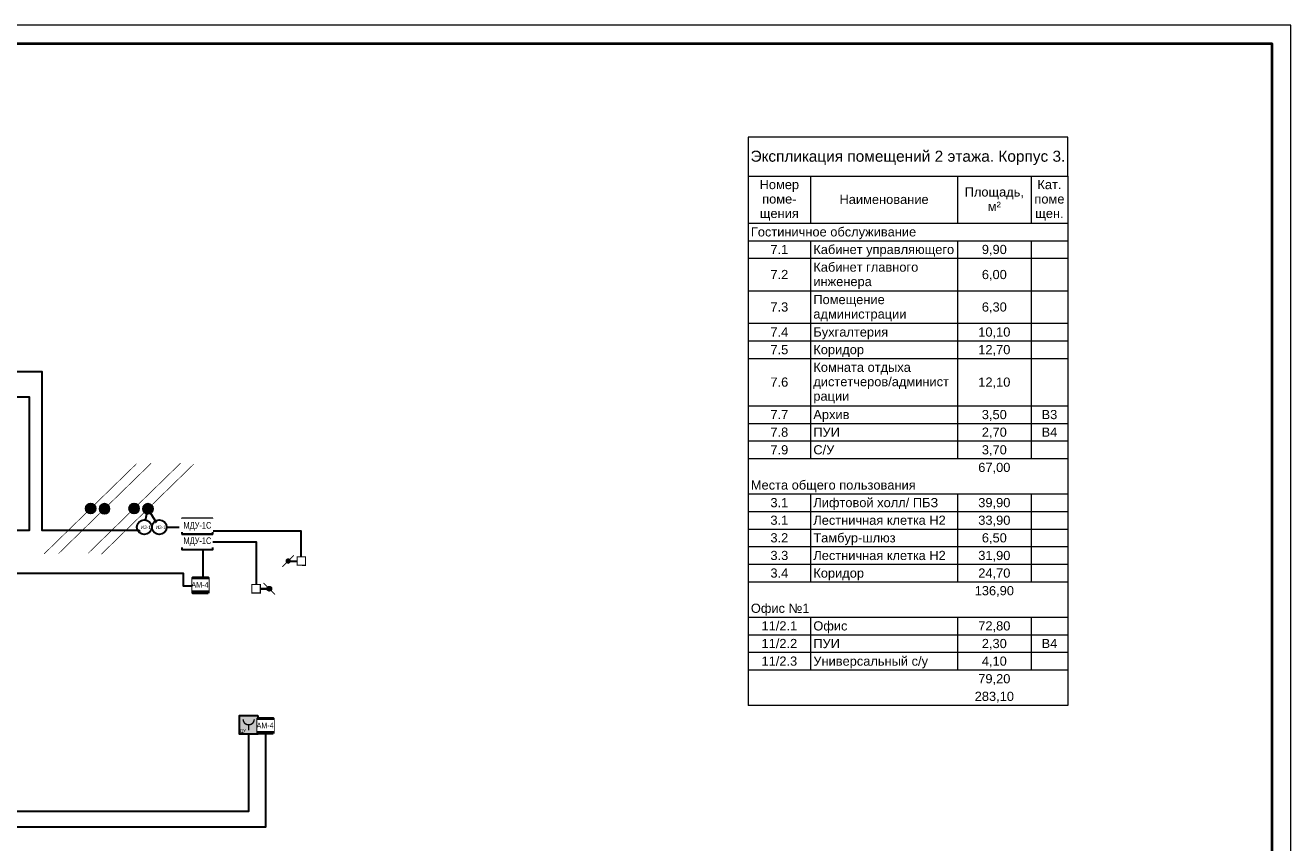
# Model space of a CAD drawing. Header units: millimetres. Extents: x -195178 to 1761886, y 140622 to 301105.
# Tile 14 of 131: x -46381 to -11948, y 244065 to 266305. Entities that reach past the tile are written whole.
import ezdxf
from ezdxf.enums import TextEntityAlignment as Align

# ---------------------------------------------------------------- set-up
doc = ezdxf.new("R2010")
doc.units = ezdxf.units.MM
doc.set_wipeout_variables(frame=1)
for name, color, linetype, lineweight in [('_АПС_Оборудование', 1, 'Continuous', 30), ('A-010-M_LINE-T', 7, 'Continuous', 18), ('RC-Извещатели_пожарные', 1, 'Continuous', 30), ('Z-000-P_SCHED', 7, 'Continuous', 20), ('Воздуховоды', 7, 'Continuous', 18), ('Рамка', 7, 'Continuous', 18), ('СС-011-ПОЖ-СИГНАЛИЗАЦИЯ', 1, 'Continuous', 30), ('УГО АПС и АПЗ$0$_АПС_Оборудование', 1, 'Continuous', 30), ('УГО АПС и АПЗ$0$СС-011-ПОЖ-СИГНАЛИЗАЦИЯ', 1, 'Continuous', 30)]:
    doc.layers.add(name, color=color, linetype=linetype, lineweight=lineweight)
for name, color, linetype in [('EI_HATCH_GALV', 7, 'Continuous'), ('АПС', 5, 'Continuous'), ('АПС_Оборудование', 1, 'Continuous'), ('формат', 250, 'Continuous')]:
    doc.layers.add(name, color=color, linetype=linetype)
doc.styles.add('Arial', font='arial.ttf', dxfattribs={"width": 0.9, "height": 700})
doc.styles.add('Arial Narrow', font='ARIALN.TTF', dxfattribs={"width": 0.9, "height": 600})
doc.styles.add('Arial_4', font='arial.ttf', dxfattribs={"height": 3})
doc.styles.add('Arial_5', font='arial.ttf', dxfattribs={"height": 2.5})
doc.styles.add('CP.Text', font='arial.ttf')

# ---------------------------------------------------------------- blocks, each defined once
blk = doc.blocks.new('*U29')
at = {"color": 0, "lineweight": 0}
blk.add_lwpolyline([(-594, 0), (0, 0), (0, 420), (-594, 420)], close=True, dxfattribs=at)
at = {"lineweight": 40}
blk.add_lwpolyline([(-574, 5), (-5, 5), (-5, 415), (-574, 415)], close=True, dxfattribs=at)
at = {"style": 'Arial', "width": 0.9, "flags": 8}
blk.add_attdef('FORMAT', (-36.87, 1.26), '', height=2.8, dxfattribs=at)
blk = doc.blocks.new('УДП')
at = {"color": 30}
blk.add_wipeout([(324223, -148669), (324222, -149169), (323722, -149169), (323723, -148669)], dxfattribs=at).dxf.layer = 'RC-Извещатели_пожарные'
blk.add_wipeout([(323722, -149169), (323723, -148669), (324223, -148669), (324222, -149169)], dxfattribs=at).dxf.layer = 'RC-Извещатели_пожарные'
at = {"layer": 'EI_HATCH_GALV', "lineweight": 30, "true_color": 0xffffff}
h = blk.add_hatch(color=7, dxfattribs=at)
h.dxf.hatch_style = 1
h.paths.add_polyline_path([(324223, -148669), (324222, -149169), (323722, -149169), (323723, -148669)])
at = {"layer": 'RC-Извещатели_пожарные', "color": 30, "ltscale": 30}
blk.add_lwpolyline([(324223, -148669), (324222, -149169), (323722, -149169), (323723, -148669)], close=True, dxfattribs=at)
at = {"layer": 'RC-Извещатели_пожарные', "color": 30, "ltscale": 30, "const_width": 37.5}
blk.add_lwpolyline([(323823, -148769, 1), (324123, -148769, 1)], format="xyb", dxfattribs=at)
blk.add_lwpolyline([(323972, -148919), (323972, -149069)], dxfattribs=at)
at = {"color": 30, "lineweight": 30, "style": 'Arial Narrow', "width": 0.9}
blk.add_text('ДУ', height=100, dxfattribs=at).set_placement((323814, -149078), align=Align.MIDDLE_CENTER)
blk = doc.blocks.new('ам-4')
blk.add_wipeout([(-197, 213), (223, 213), (223, -207), (-197, -207)]).dxf.layer = 'АПС_Оборудование'
at = {"layer": 'EI_HATCH_GALV', "lineweight": 30, "true_color": 0xffffff}
h = blk.add_hatch(color=7, dxfattribs=at)
h.dxf.hatch_style = 1
h.paths.add_polyline_path([(223, -207), (-197, -207), (-197, 213), (223, 213)])
at = {"layer": '_АПС_Оборудование', "lineweight": 40, "ltscale": 100}
blk.add_lwpolyline([(223, -207), (-197, -207), (-197, 213), (223, 213)], close=True, dxfattribs=at)
at = {"layer": '_АПС_Оборудование', "ltscale": 100, "insert": (15, 13), "char_height": 150.98, "attachment_point": 5, "style": 'Arial Narrow', "bg_fill": 2}
blk.add_mtext_dynamic_manual_height_columns('\\pxi-0.17961;АМ-4', width=300, gutter_width=144375, heights=[0], dxfattribs=at)
blk = doc.blocks.new('пд_выт')
at = {"layer": 'Воздуховоды', "true_color": 0xcd6928}
h = blk.add_hatch(color=32, dxfattribs=at)
h.dxf.hatch_style = 1
h.paths.add_polyline_path([(468770, -40558, 1), (468659, -40558, 1)])
at = {"layer": 'Воздуховоды', "color": 32, "lineweight": 30, "true_color": 0xcd6928}
blk.add_line((468645, -40558), (468472, -40558), dxfattribs=at)
at = {"layer": 'Воздуховоды', "color": 32, "true_color": 0xcd6928, "const_width": 29.5}
blk.add_lwpolyline([(468242, -40674), (468472, -40673), (468472, -40443), (468241, -40443)], close=True, dxfattribs=at)
for points in [[(468558, -40401), (468675, -40519)], [(468754, -40597), (468871, -40714)]]:
    blk.add_lwpolyline(points, dxfattribs=at)
at = {"layer": 'Воздуховоды', "color": 32, "true_color": 0xcd6928}
blk.add_circle((468715, -40558), 55.4, dxfattribs=at)
blk = doc.blocks.new('озк_выт')
at = {"layer": 'УГО АПС и АПЗ$0$_АПС_Оборудование', "ltscale": 200}
h = blk.add_hatch(color=5, dxfattribs=at)
h.dxf.hatch_style = 1
h.paths.add_polyline_path([(468756, -41333, 1), (468645, -41333, 1)])
at = {"color": 5, "const_width": 29.5}
blk.add_lwpolyline([(468544, -41177), (468661, -41294)], dxfattribs=at)
at = {"layer": 'УГО АПС и АПЗ$0$_АПС_Оборудование', "color": 5, "lineweight": 35, "ltscale": 200}
blk.add_line((468631, -41333), (468458, -41334), dxfattribs=at)
at = {"layer": 'УГО АПС и АПЗ$0$_АПС_Оборудование', "color": 5, "const_width": 29.5}
blk.add_lwpolyline([(468227, -41449), (468458, -41449), (468458, -41218), (468227, -41218)], close=True, dxfattribs=at)
blk.add_lwpolyline([(468740, -41373), (468857, -41490)], dxfattribs=at)
at = {"layer": 'УГО АПС и АПЗ$0$_АПС_Оборудование', "color": 5}
blk.add_circle((468700, -41333), 55.4, dxfattribs=at)
blk = doc.blocks.new('_МДУ')
at = {"color": 1}
blk.add_wipeout([(-350, 175), (350, 175), (350, -175), (-350, -175)], dxfattribs=at)
at = {"layer": 'АПС', "color": 1, "lineweight": 30, "ltscale": 200}
blk.add_lwpolyline([(350, 175), (-350, 175), (-350, -175), (350, -175)], close=True, dxfattribs=at)
at = {"layer": 'АПС', "color": 0, "lineweight": 30, "ltscale": 200, "insert": (3, 0), "char_height": 150, "width": 668.29, "attachment_point": 5, "style": 'Arial Narrow', "bg_fill": 2}
blk.add_mtext('МДУ-1C', dxfattribs=at)
blk = doc.blocks.new('*U83')
h = blk.add_hatch(color=256)
edge = h.paths.add_edge_path()
edge.add_arc((0, 0), 38.7, 0, 360)
for points in [[(347.6, 347.6, 0, 50, 0), (206.2, 206.2, 5, 5, 0), (0, 0, 5, 5, 0)], [(0, 0, 0, 50, 0), (-141.4, -141.4, 5, 5, 0), (-347.6, -347.6, 5, 5, 0)]]:
    blk.add_lwpolyline(points, format="xyseb")
blk.add_circle((0, 0), 38.7)
blk = doc.blocks.new('*U80')
h = blk.add_hatch(color=256)
edge = h.paths.add_edge_path()
edge.add_arc((0, 0), 38.7, 0, 360)
for points in [[(0, 0, 0, 50, 0), (141.4, 141.4, 5, 5, 0), (347.6, 347.6, 5, 5, 0)], [(-347.6, -347.6, 0, 50, 0), (-206.2, -206.2, 5, 5, 0), (0, 0, 5, 5, 0)]]:
    blk.add_lwpolyline(points, format="xyseb")
blk.add_circle((0, 0), 38.7)
blk = doc.blocks.new('ИЗ-1')
blk.add_wipeout([(469979, -66893), (470179, -67093), (470379, -66893), (470179, -66693)])
blk.add_circle((470179, -66893), 200)
at = {"layer": 'УГО АПС и АПЗ$0$СС-011-ПОЖ-СИГНАЛИЗАЦИЯ', "color": 1, "style": 'CP.Text', "width": 0.8}
blk.add_text('ИЗ-1', height=90, dxfattribs=at).set_placement((470079, -66939))

msp = doc.modelspace()

# ---------------------------------------------------------------- linework, layer by layer
at = {"layer": 'A-010-M_LINE-T'}
for p, q in [((-26713, 263261), (-26713, 262203)), ((-18013, 263261), (-26713, 263261)), ((-18013, 262203), (-18013, 263261)), ((-26713, 262203), (-26713, 247798)), ((-26713, 262203), (-18013, 262203)), ((-25013, 262203), (-25013, 260915)), ((-21013, 262203), (-21013, 260915)), ((-19013, 262203), (-19013, 260915)), ((-18013, 262203), (-18013, 247798)), ((-25013, 260915), (-26713, 260915)), ((-21013, 260915), (-25013, 260915)), ((-19013, 260915), (-21013, 260915)), ((-18013, 260915), (-19013, 260915)), ((-25013, 260436), (-26713, 260436)), ((-21013, 260436), (-25013, 260436)), ((-25013, 260436), (-25013, 259957)), ((-19013, 260436), (-21013, 260436)), ((-21013, 260436), (-21013, 259957)), ((-18013, 260436), (-19013, 260436)), ((-19013, 260436), (-19013, 259957)), ((-25013, 259957), (-26713, 259957)), ((-21013, 259957), (-25013, 259957)), ((-25013, 259957), (-25013, 259073)), ((-19013, 259957), (-21013, 259957)), ((-21013, 259957), (-21013, 259073)), ((-18013, 259957), (-19013, 259957)), ((-19013, 259957), (-19013, 259073)), ((-25013, 259073), (-26713, 259073)), ((-21013, 259073), (-25013, 259073)), ((-25013, 259073), (-25013, 258190)), ((-19013, 259073), (-21013, 259073)), ((-21013, 259073), (-21013, 258190)), ((-18013, 259073), (-19013, 259073)), ((-19013, 259073), (-19013, 258190)), ((-25013, 258190), (-26713, 258190)), ((-21013, 258190), (-25013, 258190)), ((-25013, 258190), (-25013, 257711)), ((-19013, 258190), (-21013, 258190)), ((-21013, 258190), (-21013, 257711)), ((-18013, 258190), (-19013, 258190)), ((-19013, 258190), (-19013, 257711)), ((-25013, 257711), (-26713, 257711)), ((-21013, 257711), (-25013, 257711)), ((-25013, 257711), (-25013, 257232)), ((-19013, 257711), (-21013, 257711)), ((-21013, 257711), (-21013, 257232)), ((-18013, 257711), (-19013, 257711)), ((-19013, 257711), (-19013, 257232)), ((-25013, 257232), (-26713, 257232)), ((-21013, 257232), (-25013, 257232)), ((-25013, 257232), (-25013, 255944)), ((-19013, 257232), (-21013, 257232)), ((-21013, 257232), (-21013, 255944)), ((-18013, 257232), (-19013, 257232)), ((-19013, 257232), (-19013, 255944)), ((-25013, 255944), (-26713, 255944)), ((-21013, 255944), (-25013, 255944)), ((-25013, 255944), (-25013, 255465)), ((-19013, 255944), (-21013, 255944)), ((-21013, 255944), (-21013, 255465)), ((-18013, 255944), (-19013, 255944)), ((-19013, 255944), (-19013, 255465)), ((-25013, 255465), (-26713, 255465)), ((-21013, 255465), (-25013, 255465)), ((-25013, 255465), (-25013, 254986)), ((-19013, 255465), (-21013, 255465)), ((-21013, 255465), (-21013, 254986)), ((-18013, 255465), (-19013, 255465)), ((-19013, 255465), (-19013, 254986)), ((-25013, 254986), (-26713, 254986)), ((-21013, 254986), (-25013, 254986)), ((-25013, 254986), (-25013, 254507)), ((-19013, 254986), (-21013, 254986)), ((-21013, 254986), (-21013, 254507)), ((-18013, 254986), (-19013, 254986)), ((-19013, 254986), (-19013, 254507)), ((-25013, 254507), (-26713, 254507)), ((-21013, 254507), (-25013, 254507)), ((-19013, 254507), (-21013, 254507)), ((-18013, 254507), (-19013, 254507)), ((-25013, 253548), (-26713, 253548)), ((-21013, 253548), (-25013, 253548)), ((-25013, 253548), (-25013, 253069)), ((-19013, 253548), (-21013, 253548)), ((-21013, 253548), (-21013, 253069)), ((-18013, 253548), (-19013, 253548)), ((-19013, 253548), (-19013, 253069)), ((-25013, 253069), (-26713, 253069)), ((-21013, 253069), (-25013, 253069)), ((-25013, 253069), (-25013, 252590)), ((-19013, 253069), (-21013, 253069)), ((-21013, 253069), (-21013, 252590)), ((-18013, 253069), (-19013, 253069)), ((-19013, 253069), (-19013, 252590)), ((-25013, 252590), (-26713, 252590)), ((-21013, 252590), (-25013, 252590)), ((-25013, 252590), (-25013, 252111)), ((-19013, 252590), (-21013, 252590)), ((-21013, 252590), (-21013, 252111)), ((-18013, 252590), (-19013, 252590)), ((-19013, 252590), (-19013, 252111)), ((-25013, 252111), (-26713, 252111)), ((-21013, 252111), (-25013, 252111)), ((-25013, 252111), (-25013, 251632)), ((-19013, 252111), (-21013, 252111)), ((-21013, 252111), (-21013, 251632)), ((-18013, 252111), (-19013, 252111)), ((-19013, 252111), (-19013, 251632)), ((-25013, 251632), (-26713, 251632)), ((-21013, 251632), (-25013, 251632)), ((-25013, 251632), (-25013, 251152)), ((-19013, 251632), (-21013, 251632)), ((-21013, 251632), (-21013, 251152)), ((-18013, 251632), (-19013, 251632)), ((-19013, 251632), (-19013, 251152)), ((-25013, 251152), (-26713, 251152)), ((-21013, 251152), (-25013, 251152)), ((-19013, 251152), (-21013, 251152)), ((-18013, 251152), (-19013, 251152)), ((-25013, 250194), (-26713, 250194)), ((-21013, 250194), (-25013, 250194)), ((-25013, 250194), (-25013, 249715)), ((-19013, 250194), (-21013, 250194)), ((-21013, 250194), (-21013, 249715)), ((-18013, 250194), (-19013, 250194)), ((-19013, 250194), (-19013, 249715)), ((-25013, 249715), (-26713, 249715)), ((-21013, 249715), (-25013, 249715)), ((-25013, 249715), (-25013, 249236)), ((-19013, 249715), (-21013, 249715)), ((-21013, 249715), (-21013, 249236)), ((-18013, 249715), (-19013, 249715)), ((-19013, 249715), (-19013, 249236)), ((-25013, 249236), (-26713, 249236)), ((-21013, 249236), (-25013, 249236)), ((-25013, 249236), (-25013, 248756)), ((-19013, 249236), (-21013, 249236)), ((-21013, 249236), (-21013, 248756)), ((-18013, 249236), (-19013, 249236)), ((-19013, 249236), (-19013, 248756)), ((-25013, 248756), (-26713, 248756)), ((-21013, 248756), (-25013, 248756)), ((-19013, 248756), (-21013, 248756)), ((-18013, 248756), (-19013, 248756)), ((-18013, 247798), (-26713, 247798))]:
    msp.add_line(p, q, dxfattribs=at)
at = {"layer": 'Рамка'}
msp.add_lwpolyline([(-69348, 224805), (-12448, 224805), (-12448, 265805), (-69348, 265805)], close=True, dxfattribs=at)
at = {"layer": 'СС-011-ПОЖ-СИГНАЛИЗАЦИЯ', "color": 1, "lineweight": 30}
for points in [[(-48197, 256881), (-45928, 256881), (-45928, 252572), (-43168, 252572), (-43044, 253150)], [(-55018, 252572), (-46268, 252572), (-46268, 256184), (-48926, 256184)], [(-43044, 253150), (-42738, 252650), (-41553, 252650), (-41553, 251046), (-42075, 251046), (-42075, 251387), (-49924, 251387)], [(-52603, 244921), (-40299, 244921), (-40299, 247220), (-39845, 247220), (-39845, 244483), (-53771, 244483)]]:
    msp.add_lwpolyline(points, dxfattribs=at)

# ---------------------------------------------------------------- block references
at = {"xscale": 3.600000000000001, "yscale": 3.600000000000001, "zscale": 3.600000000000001, "rotation": 359.2880171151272}
for name, p in [('*U83', (-44603, 253158)), ('*U80', (-44227, 253150))]:
    msp.add_blockref(name, p, dxfattribs=at)
at = {"layer": 'СС-011-ПОЖ-СИГНАЛИЗАЦИЯ', "lineweight": 30, "xscale": -1}
msp.add_blockref('пд_выт', (429486, 292286), dxfattribs=at)
at = {"layer": 'СС-011-ПОЖ-СИГНАЛИЗАЦИЯ', "lineweight": 30}
msp.add_blockref('озк_выт', (-508444, 292308), dxfattribs=at)
at = {"layer": 'формат', "xscale": 100, "yscale": 100, "zscale": 100}
msp.add_blockref('*U29', (-11948, 224305), dxfattribs=at)

# ---------------------------------------------------------------- texts
at = {"layer": 'Z-000-P_SCHED', "line_spacing_factor": 0.941778}
for s, insert, char_height, width, attachment_point, style in [('Экспликация помещений 2 этажа. Корпус 3.', (-22363, 262893), 300, 10224.68, 2, 'Arial_4'), ('Номер\\Pпоме-\\Pщения', (-25863, 262097), 250, 1285.52, 2, 'Arial_5'), ('Кат.\\Pпоме\\Pщен.', (-18513, 262097), 250, 979.44, 2, 'Arial_5'), ('Наименование', (-23013, 261693), 250, 2895.47, 2, 'Arial_5'), ('Площадь,\\Pм\\fArial|b0|i0|c238|p34|;²', (-20013, 261895), 250, 1925.21, 2, 'Arial_5'), ('Гостиничное обслуживание', (-26638, 260810), 250, 5359.38, 1, 'Arial_5'), ('7.1', (-25863, 260331), 250, 581.54, 2, 'Arial_5'), ('Кабинет управляющего', (-24938, 260331), 250, 4566.64, 1, 'Arial_5'), ('9,90', (-20013, 260331), 250, 814.16, 2, 'Arial_5'), ('7.2', (-25863, 259649), 250, 581.54, 2, 'Arial_5'), ('Кабинет главного\\Pинженера', (-24938, 259851), 250, 3409.68, 1, 'Arial_5'), ('6,00', (-20013, 259649), 250, 814.16, 2, 'Arial_5'), ('Помещение\\Pадминистрации', (-24938, 258968), 250, 3024.02, 1, 'Arial_5'), ('7.3', (-25863, 258766), 250, 581.54, 2, 'Arial_5'), ('6,30', (-20013, 258766), 250, 814.16, 2, 'Arial_5'), ('7.4', (-25863, 258085), 250, 581.54, 2, 'Arial_5'), ('Бухгалтерия', (-24938, 258085), 250, 2421.06, 1, 'Arial_5'), ('10,10', (-20013, 258085), 250, 1046.78, 2, 'Arial_5'), ('7.5', (-25863, 257606), 250, 581.54, 2, 'Arial_5'), ('Коридор', (-24938, 257606), 250, 1646.69, 1, 'Arial_5'), ('12,70', (-20013, 257606), 250, 1046.78, 2, 'Arial_5'), ('Комната отдыха\\Pдистетчеров/админист\\Pрации', (-24938, 257126), 250, 4401.36, 1, 'Arial_5'), ('7.6', (-25863, 256722), 250, 581.54, 2, 'Arial_5'), ('12,10', (-20013, 256722), 250, 1046.78, 2, 'Arial_5'), ('3,50', (-20013, 255839), 250, 814.16, 2, 'Arial_5'), ('B3', (-18513, 255839), 250, 511.15, 2, 'Arial_5'), ('7.7', (-25863, 255839), 250, 581.54, 2, 'Arial_5'), ('Архив', (-24938, 255839), 250, 1172.27, 1, 'Arial_5'), ('7.8', (-25863, 255360), 250, 581.54, 2, 'Arial_5'), ('ПУИ', (-24938, 255360), 250, 863.13, 1, 'Arial_5'), ('2,70', (-20013, 255360), 250, 814.16, 2, 'Arial_5'), ('B4', (-18513, 255360), 250, 511.15, 2, 'Arial_5'), ('7.9', (-25863, 254880), 250, 581.54, 2, 'Arial_5'), ('С/У', (-24938, 254880), 250, 679.49, 1, 'Arial_5'), ('3,70', (-20013, 254880), 250, 814.16, 2, 'Arial_5'), ('67,00', (-20013, 254401), 250, 1046.78, 2, 'Arial_5'), ('Места общего пользования', (-26638, 253922), 250, 5356.32, 1, 'Arial_5'), ('3.1', (-25863, 253443), 250, 581.54, 2, 'Arial_5'), ('Лифтовой холл/ ПБЗ', (-24938, 253443), 250, 4052.44, 1, 'Arial_5'), ('39,90', (-20013, 253443), 250, 1046.78, 2, 'Arial_5'), ('3.1', (-25863, 252964), 250, 581.54, 2, 'Arial_5'), ('Лестничная клетка Н2', (-24938, 252964), 250, 4300.36, 1, 'Arial_5'), ('33,90', (-20013, 252964), 250, 1046.78, 2, 'Arial_5'), ('3.2', (-25863, 252485), 250, 581.54, 2, 'Arial_5'), ('Тамбур-шлюз', (-24938, 252485), 250, 2659.79, 1, 'Arial_5'), ('6,50', (-20013, 252485), 250, 814.16, 2, 'Arial_5'), ('3.3', (-25863, 252005), 250, 581.54, 2, 'Arial_5'), ('Лестничная клетка Н2', (-24938, 252005), 250, 4300.36, 1, 'Arial_5'), ('31,90', (-20013, 252005), 250, 1046.78, 2, 'Arial_5'), ('3.4', (-25863, 251526), 250, 581.54, 2, 'Arial_5'), ('Коридор', (-24938, 251526), 250, 1646.69, 1, 'Arial_5'), ('24,70', (-20013, 251526), 250, 1046.78, 2, 'Arial_5'), ('136,90', (-20013, 251047), 250, 1279.39, 2, 'Arial_5'), ('Офис №1', (-26638, 250568), 250, 1903.79, 1, 'Arial_5'), ('11/2.1', (-25863, 250089), 250, 1163.09, 2, 'Arial_5'), ('Офис', (-24938, 250089), 250, 1107.99, 1, 'Arial_5'), ('72,80', (-20013, 250089), 250, 1046.78, 2, 'Arial_5'), ('11/2.2', (-25863, 249609), 250, 1163.09, 2, 'Arial_5'), ('ПУИ', (-24938, 249609), 250, 863.13, 1, 'Arial_5'), ('2,30', (-20013, 249609), 250, 814.16, 2, 'Arial_5'), ('B4', (-18513, 249609), 250, 511.15, 2, 'Arial_5'), ('11/2.3', (-25863, 249130), 250, 1163.09, 2, 'Arial_5'), ('Универсальный с/у', (-24938, 249130), 250, 3712.69, 1, 'Arial_5'), ('4,10', (-20013, 249130), 250, 814.16, 2, 'Arial_5'), ('79,20', (-20013, 248651), 250, 1046.78, 2, 'Arial_5'), ('283,10', (-20013, 248172), 250, 1279.39, 2, 'Arial_5')]:
    msp.add_mtext(s, dxfattribs=dict(at, insert=insert, char_height=char_height, width=width, attachment_point=attachment_point, style=style))

# ---------------------------------------------------------------- next in the draw order: block references
at = {"layer": '_АПС_Оборудование', "color": 0, "lineweight": 30, "xscale": 1.2, "yscale": 1.2, "zscale": 1.2}
msp.add_blockref('_МДУ', (-41701, 252255), dxfattribs=at)
at = {"layer": '_АПС_Оборудование'}
msp.add_blockref('ам-4', (-41630, 251065), dxfattribs=at)
at = {"layer": 'СС-011-ПОЖ-СИГНАЛИЗАЦИЯ', "lineweight": 30}
msp.add_blockref('УДП', (-364276, 396190), dxfattribs=at)

# ---------------------------------------------------------------- next in the draw order: linework, layer by layer
at = {"layer": 'СС-011-ПОЖ-СИГНАЛИЗАЦИЯ', "color": 30, "lineweight": 30, "ltscale": 100}
msp.add_lwpolyline([(-41281, 252255), (-40101, 252255), (-40101, 251090)], dxfattribs=at)

# ---------------------------------------------------------------- next in the draw order: block references
at = {"layer": '_АПС_Оборудование', "color": 0, "lineweight": 30, "xscale": 1.2, "yscale": 1.2, "zscale": 1.2}
msp.add_blockref('_МДУ', (-41701, 252675), dxfattribs=at)
at = {"layer": '_АПС_Оборудование'}
msp.add_blockref('ам-4', (-39857, 247241), dxfattribs=at)

# ---------------------------------------------------------------- next in the draw order: linework, layer by layer
at = {"layer": 'СС-011-ПОЖ-СИГНАЛИЗАЦИЯ', "color": 30, "lineweight": 30, "ltscale": 100}
msp.add_lwpolyline([(-38871, 251843), (-38871, 252545), (-41270, 252545)], dxfattribs=at)

# ---------------------------------------------------------------- next in the draw order: block references
at = {"xscale": 3.600000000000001, "yscale": 3.600000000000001, "zscale": 3.600000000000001, "rotation": 359.2880171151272}
for name, p in [('*U80', (-43421, 253158)), ('*U83', (-43044, 253150))]:
    msp.add_blockref(name, p, dxfattribs=at)

# ---------------------------------------------------------------- next in the draw order: block references
at = {"layer": 'RC-Извещатели_пожарные', "lineweight": 30}
msp.add_blockref('ИЗ-1', (-512916, 319542), dxfattribs=at)

# ---------------------------------------------------------------- next in the draw order: block references
msp.add_blockref('ИЗ-1', (-513322, 319542), dxfattribs=at)

doc.saveas('drawing.dxf')
